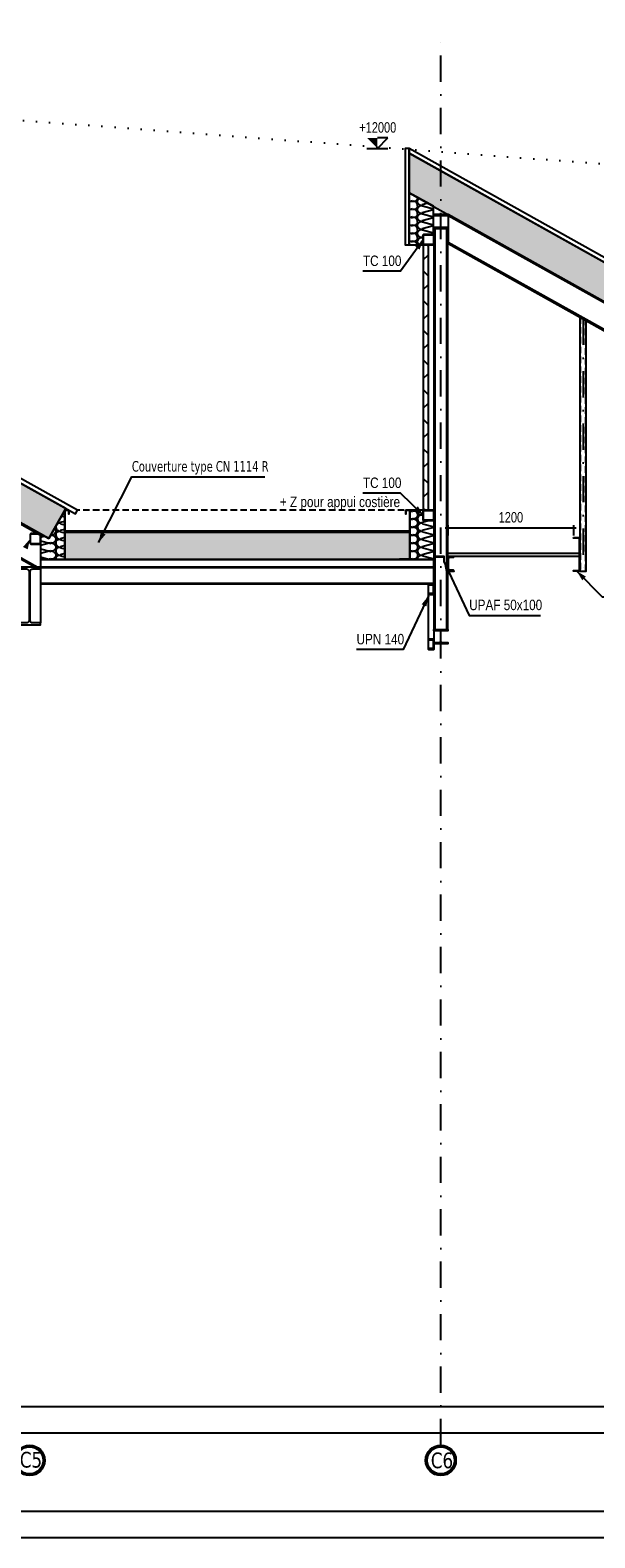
# Model space of a CAD drawing. Extents: x 293186 to 369035, y -341273 to -122059.
# Tile 28 of 64: x 313936 to 319320, y -247460 to -233082. Entities that reach past the tile are written whole.
import ezdxf

# ---------------------------------------------------------------- set-up
doc = ezdxf.new("R2010")
doc.units = 0
doc.header["$LTSCALE"] = 50
for name, pattern in [('DASHDOT', [10, 5, -2.5, 0, -2.5]), ('DOT', [2.5, 0, -2.5]), ('HIDDEN', [1.875, 1.25, -0.625])]:
    doc.linetypes.add(name, pattern=pattern)
doc.layers.get('0').update_dxf_attribs({"color": 1, "linetype": 'CONTINUOUS'})
doc.layers.add('ECHELLE_1_50', color=7, linetype='CONTINUOUS')
doc.styles.add('ARIAL', font='txt')
doc.styles.add('TAHOMA', font='txt')

# ---------------------------------------------------------------- blocks, each defined once
blk = doc.blocks.new('CDWK_EXTR_2')
at = {"color": 0}
blk.add_solid([(0, 0), (2, 0.5), (2, -0.5)], dxfattribs=at)
blk = doc.blocks.new('*D186')
at = {"layer": 'ECHELLE_1_50', "color": 150}
for p, q in [((317147, -234209), (317345, -234209)), ((317247, -234209), (317347, -234109)), ((317347, -234109), (317247, -234109))]:
    blk.add_line(p, q, dxfattribs=at)
blk.add_solid([(317247, -234209), (317247, -234109), (317147, -234109)], dxfattribs=at)
at = {"layer": 'ECHELLE_1_50', "color": 26, "style": 'ARIAL', "width": 0.75}
blk.add_text('+12000', height=100, dxfattribs=at).set_placement((317074, -234059))
blk = doc.blocks.new('*D189')
at = {"layer": 'ECHELLE_1_50'}
h = blk.add_hatch(color=150, dxfattribs=at)
edge = h.paths.add_edge_path()
edge.add_arc((317917, -237827), 6.25, 0, 360)
h = blk.add_hatch(color=150, dxfattribs=at)
edge = h.paths.add_edge_path()
edge.add_arc((319117, -237827), 6.25, 0, 360)
at = {"layer": 'ECHELLE_1_50', "color": 150}
for p, q in [((317917, -237802), (317917, -237902)), ((319117, -237802), (319117, -237902)), ((317892, -237827), (319142, -237827))]:
    blk.add_line(p, q, dxfattribs=at)
at = {"layer": 'ECHELLE_1_50', "color": 26, "style": 'ARIAL', "width": 0.75}
blk.add_text('1200', height=100, dxfattribs=at).set_placement((318403, -237777))

msp = doc.modelspace()

# ---------------------------------------------------------------- hatches: boundary and pattern name
at = {"layer": 'ECHELLE_1_50', "linetype": 'CONTINUOUS'}
h = msp.add_hatch(dxfattribs=at)
h.set_pattern_fill('ISOL_01', color=32, angle=-29.1273, style=0, pattern_type=2)
h.set_pattern_definition([(-29.12733, (-6.43, 3.6), (160.6289, 288.26955), [14.731068, -40.26919]), (60.872675, (-25.62, 67.02), (-96.08984, 53.54296), [8.92532, -321.076155]), (60.872675, (133.86, 240.22), (-96.08984, 53.54296), [8.92532, -321.076155]), (75.805139, (79.414, 32.218), (64.5330104, 341.8140604), [203.26899, -1504.39779]), (45.94021, (81.704, 30.942), (-256.7232314, -234.7222694), [203.26899, -1504.39779]), (-13.872206, (6.434, -3.585), (-96.0898354, 53.5429595), [14.95042, -1239.24816]), (135.617563, (-6.434, 3.585), (-96.0898454, 53.5429416), [14.95042, -1239.24816]), (-13.872206, (187.725, 268.668), (-96.0898354, 53.5429595), [14.95042, -1239.24816]), (-44.382445, (215.108, 257.913), (96.0898383, -53.5429543), [14.95042, -1239.24816]), (1.836431, (20.95, -7.17), (-96.089857, 53.542967), [14.362885, -627.04466]), (119.908914, (-17.19, 14.08), (-96.0898526, 53.542975), [14.362885, -627.04466]), (1.836431, (173.37, 268.21), (-96.089857, 53.542967), [14.362885, -627.04466]), (-60.091082, (225.79, 247.456), (96.089856, -53.5429685), [14.362885, -627.04466]), (15.872675, (35.304, -6.71), (-96.089865, 53.542973), [12.21431, -454.47826]), (105.872675, (-24.28, 26.49), (-96.089865, 53.542973), [12.21431, -454.47826]), (15.872675, (161.62, 264.87), (-96.089865, 53.542973), [12.21431, -454.47826]), (-74.127325, (232.954, 235.006), (96.089865, -53.542973), [12.21431, -454.47826]), (27.182607, (47.05, -3.37), (-96.08986, 53.542956), [12.811615, -383.80078]), (94.562738, (-27.62, 38.24), (-96.089844, 53.542984), [12.811615, -383.80078]), (27.182607, (150.225, 259.01), (-96.08986, 53.542956), [12.811615, -383.80078]), (-85.437258, (236.295, 223.26), (96.089848, -53.542977), [12.811615, -383.80078]), (42.437723, (58.45, 2.48), (-96.089863, 53.542965), [16.29085, -331.56126]), (79.307626, (-28.64, 51.01), (-96.089858, 53.542975), [16.29085, -331.56126]), (42.437723, (138.2, 248.02), (-96.089863, 53.542965), [16.29085, -331.56126]), (-100.692374, (237.31, 210.49), (96.089858, -53.542975), [16.29085, -331.56126]), (54.53248, (-21.273, 74.816), (-417.3476747, -522.9961445), [11.87078, -984.22602]), (67.212869, (74.816, 21.273), (225.1679222, 630.0821022), [11.87078, -984.22602]), (234.532495, (133.857, 240.225), (417.3475354, 522.9962556), [11.87078, -984.22602]), (-112.787131, (133.857, 240.225), (-225.1679222, -630.0821022), [11.87078, -984.22602])])
h.paths.add_polyline_path([(314275, -237642), (306761, -233454), (306761, -233832), (314114, -237930)])
h = msp.add_hatch(dxfattribs=at)
h.set_pattern_fill('ISOL_01', color=32, angle=-29.2242, style=0, pattern_type=2)
h.set_pattern_definition([(-29.22421, (-6.43, 3.6), (161.11607, 287.99747), [14.731065, -40.26918]), (60.775793, (-25.5, 67.06), (-95.99915, 53.70535), [8.92532, -321.0761]), (60.775793, (134.26, 240), (-95.99915, 53.70535), [8.92532, -321.0761]), (75.7082573, (79.468, 32.083), (65.1108823, 341.7043907), [203.26895, -1504.39752]), (45.843328, (81.757, 30.803), (-257.1197116, -234.2877963), [203.26895, -1504.39752]), (-13.969088, (6.428, -3.596), (-95.9991445, 53.7053523), [14.95042, -1239.247935]), (135.520681, (-6.428, 3.596), (-95.9991546, 53.7053343), [14.95042, -1239.247935]), (-13.969088, (188.18, 268.35), (-95.9991445, 53.7053523), [14.95042, -1239.247935]), (-44.4793266, (215.544, 257.55), (95.9991474, -53.7053471), [14.95042, -1239.247935]), (1.73955, (20.936, -7.205), (-95.999166, 53.70536), [14.36288, -627.04454]), (119.812032, (-17.166, 14.11), (-95.999162, 53.705368), [14.36288, -627.04454]), (1.73955, (173.823, 267.914), (-95.999166, 53.70536), [14.36288, -627.04454]), (-60.187964, (226.21, 247.074), (95.999165, -53.705361), [14.36288, -627.04454]), (15.775793, (35.29, -6.77), (-95.999174, 53.705366), [12.21431, -454.47818]), (105.775793, (-24.236, 26.53), (-95.999174, 53.705366), [12.21431, -454.47818]), (15.775793, (162.07, 264.59), (-95.999174, 53.705366), [12.21431, -454.47818]), (-74.224207, (233.35, 234.61), (95.999174, -53.705366), [12.21431, -454.47818]), (27.085725, (47.05, -3.45), (-95.99917, 53.705348), [12.81161, -383.80071]), (94.465856, (-27.56, 38.29), (-95.999153, 53.705376), [12.81161, -383.80071]), (27.085725, (150.66, 258.76), (-95.99917, 53.705348), [12.81161, -383.80071]), (-85.53414, (236.67, 222.86), (95.999157, -53.70537), [12.81161, -383.80071]), (42.34084, (58.45, 2.39), (-95.999172, 53.705358), [16.29085, -331.5612]), (79.210745, (-28.55, 51.06), (-95.999167, 53.705368), [16.29085, -331.5612]), (42.34084, (138.62, 247.79), (-95.999172, 53.705358), [16.29085, -331.5612]), (-100.789255, (237.67, 210.08), (95.999167, -53.705368), [16.29085, -331.5612]), (54.435598, (-21.147, 74.852), (-418.2313406, -522.2896062), [11.87078, -984.22584]), (67.115987, (74.852, 21.147), (226.23297, 629.7003496), [11.87078, -984.22584]), (234.435613, (134.263, 239.998), (418.2312015, 522.2897176), [11.87078, -984.22584]), (-112.884013, (134.263, 239.998), (-226.23297, -629.7003496), [11.87078, -984.22584])])
h.paths.add_polyline_path([(323605, -237642), (317551, -234254), (317551, -234633), (323445, -237930)])
h = msp.add_hatch(dxfattribs=at)
h.set_pattern_fill('ISOL_01', color=32, angle=90, style=0, pattern_type=2)
h.set_pattern_definition([(90, (-3e-16, -5.13), (-230, 1e-14), [10.267062, -28.06628]), (180, (-32.11, -38.33), (-9e-15, -76.666661), [6.22065, -223.779355]), (180, (-191.67, 1e-14), (-9e-15, -76.666661), [6.22065, -223.779355]), (194.9324646, (-46.556, 37.42), (-229.99890134, -76.670866), [141.671697, -1048.51501]), (165.0675354, (-46.556, 39.247), (229.99890134, -76.670866), [141.671697, -1048.51501]), (105.2551193, (3e-16, 5.134), (-2.1e-06, -76.6666583), [10.419943, -863.714573]), (254.7448883, (-3e-16, -5.134), (1.23e-05, -76.6666583), [10.419943, -863.714573]), (105.2551193, (-227.258, 23.147), (-2.1e-06, -76.6666583), [10.419943, -863.714573]), (74.7448807, (-230, 43.467), (-2.1e-06, 76.6666583), [10.419943, -863.714573]), (120.963757, (-2.74, 15.186), (5e-07, -76.666674), [10.01045, -437.02918]), (239.03624, (-2.74, -15.243), (-5.6e-06, -76.666674), [10.01045, -437.02918]), (120.963757, (-222.108, 14.563), (5e-07, -76.666674), [10.01045, -437.02918]), (59.036243, (-227.26, 53.52), (5e-07, 76.666674), [10.01045, -437.02918]), (135, (-7.89, 23.77), (-5e-15, -76.666681), [8.512967, -316.756166]), (225, (-7.89, -23.77), (-1e-14, -76.666681), [8.512967, -316.756166]), (135, (-216.09, 8.544), (-5e-15, -76.666681), [8.512967, -316.756166]), (45, (-222.11, 62.104), (5e-15, 76.666681), [8.512967, -316.756166]), (146.309933, (-13.91, 29.79), (9e-06, -76.666672), [8.929267, -267.496325]), (213.690063, (-13.91, -29.79), (-1.4e-05, -76.666672), [8.929267, -267.496325]), (146.309933, (-208.66, 3.59), (9e-06, -76.666672), [8.929267, -267.496325]), (33.690067, (-216.09, 68.12), (9e-06, 76.666672), [8.929267, -267.496325]), (161.565048, (-21.34, 34.74), (4e-06, -76.666677), [11.35418, -231.087122]), (198.434952, (-21.34, -34.74), (-4e-06, -76.666677), [11.35418, -231.087122]), (161.565048, (-197.89, 1e-14), (4e-06, -76.666677), [11.35418, -231.087122]), (18.434952, (-208.66, 73.076), (4e-06, 76.666677), [11.35418, -231.087122]), (173.659805, (-38.333, -38.333), (460.0000316, -76.6666898), [8.273537, -685.97266]), (186.340195, (-38.333, 38.333), (-460.0000316, -76.6666898), [8.273537, -685.97266]), (353.6598206, (-191.667, 1e-14), (-460.000052, 76.6665672), [8.273537, -685.97266]), (6.340195, (-191.667, 1e-14), (460.0000316, 76.6666898), [8.273537, -685.97266])])
h.paths.add_polyline_path([(317551, -234633), (317551, -235129), (317690, -235129, -0.4142), (317684, -235123), (317684, -235035, -0.4142), (317690, -235029), (317734, -235029), (317778, -235029, -0.107855), (317781, -235029), (317781, -234761)])
h = msp.add_hatch(dxfattribs=at)
h.set_pattern_fill('ANSI37', color=141, scale=62.992127, style=0, pattern_type=2)
h.set_pattern_definition([(45, (0, 0), (141.42136, -141.42136), []), (-45, (0, 0), (141.42136, 141.42136), [])])
h.paths.add_polyline_path([(317734, -235129), (317684, -235129), (317684, -237659), (317734, -237659)])
h = msp.add_hatch(dxfattribs=at)
h.set_pattern_fill('ISOL_01', color=32, angle=-90, style=0, pattern_type=2)
h.set_pattern_definition([(-90, (-5e-09, 5.13), (230, 2e-07), [10.267062, -28.06628]), (6e-08, (32.11, 38.33), (-8e-08, 76.666661), [6.22065, -223.779355]), (6e-08, (191.67, 2e-07), (-8e-08, 76.666661), [6.22065, -223.779355]), (14.9324647, (46.556, -37.42), (229.99890126, 76.6708662), [141.671697, -1048.51501]), (-14.9324645, (46.556, -39.247), (-229.9989014, 76.67086575), [141.671697, -1048.51501]), (-74.7448806, (5e-09, -5.134), (2e-06, 76.6666583), [10.419943, -863.714573]), (74.7448884, (-5e-09, 5.134), (-1.23e-05, 76.6666583), [10.419943, -863.714573]), (-74.7448806, (227.258, -23.147), (2e-06, 76.6666583), [10.419943, -863.714573]), (-105.255119, (230, -43.467), (2.1e-06, -76.6666583), [10.419943, -863.714573]), (-59.036243, (2.74, -15.186), (-6e-07, 76.666674), [10.01045, -437.02918]), (59.03624, (2.74, 15.243), (5.5e-06, 76.666674), [10.01045, -437.02918]), (-59.036243, (222.108, -14.563), (-6e-07, 76.666674), [10.01045, -437.02918]), (-120.963757, (227.26, -53.52), (-4e-07, -76.666674), [10.01045, -437.02918]), (-45, (7.89, -23.77), (-8e-08, 76.666681), [8.512967, -316.756166]), (45, (7.89, 23.77), (-8e-08, 76.666681), [8.512967, -316.756166]), (-45, (216.09, -8.544), (-8e-08, 76.666681), [8.512967, -316.756166]), (-135, (222.11, -62.104), (8e-08, -76.666681), [8.512967, -316.756166]), (-33.690067, (13.91, -29.79), (-9e-06, 76.666672), [8.929267, -267.496325]), (33.690064, (13.91, 29.79), (1.4e-05, 76.666672), [8.929267, -267.496325]), (-33.690067, (208.66, -3.59), (-9e-06, 76.666672), [8.929267, -267.496325]), (-146.309933, (216.09, -68.12), (-9e-06, -76.666672), [8.929267, -267.496325]), (-18.434952, (21.34, -34.74), (-4e-06, 76.666677), [11.35418, -231.087122]), (18.434952, (21.34, 34.74), (4e-06, 76.666677), [11.35418, -231.087122]), (-18.434952, (197.89, 2e-07), (-4e-06, 76.666677), [11.35418, -231.087122]), (-161.565048, (208.66, -73.076), (-4e-06, -76.666677), [11.35418, -231.087122]), (-6.340195, (38.333, 38.333), (-460.0000316, 76.6666893), [8.273537, -685.97266]), (6.340195, (38.333, -38.333), (460.0000315, 76.6666902), [8.273537, -685.97266]), (173.6598206, (191.667, 2e-07), (460.000052, -76.6665668), [8.273537, -685.97266]), (-173.659805, (191.667, 2e-07), (-460.0000315, -76.6666902), [8.273537, -685.97266])])
h.paths.add_polyline_path([(314266, -238129), (314266, -237659), (314114, -237930), (314036, -237886), (314036, -238129)])
for points in [[(314366, -238129), (314266, -238129), (314266, -237859), (314266, -237659), (314306, -237659), (314306, -237699), (314305, -237699), (314305, -237659), (314266, -237659), (314266, -237859), (314266, -238128), (314366, -238128)], [(317457, -238129), (317557, -238129), (317557, -237859), (317557, -237659), (317517, -237659), (317517, -237699), (317517, -237699), (317517, -237659), (317556, -237659), (317556, -237859), (317556, -238128), (317457, -238128)]]:
    msp.add_hatch(color=3, dxfattribs=at).paths.add_polyline_path(points)
h = msp.add_hatch(dxfattribs=at)
h.set_pattern_fill('ISOL_01', color=32, angle=-90, style=0, pattern_type=2)
h.set_pattern_definition([(-90, (-3e-16, 5.13), (230, 1e-14), [10.267062, -28.06628]), (0, (32.11, 38.33), (0, 76.666661), [6.22065, -223.779355]), (0, (191.67, 1e-14), (0, 76.666661), [6.22065, -223.779355]), (14.9324646, (46.556, -37.42), (229.99890134, 76.670866), [141.671697, -1048.51501]), (-14.9324646, (46.556, -39.247), (-229.99890134, 76.670866), [141.671697, -1048.51501]), (-74.7448807, (3e-16, -5.134), (2.1e-06, 76.6666583), [10.419943, -863.714573]), (74.7448883, (-3e-16, 5.134), (-1.23e-05, 76.6666583), [10.419943, -863.714573]), (-74.7448807, (227.258, -23.147), (2.1e-06, 76.6666583), [10.419943, -863.714573]), (-105.2551193, (230, -43.467), (2.1e-06, -76.6666583), [10.419943, -863.714573]), (-59.036243, (2.74, -15.186), (-5e-07, 76.666674), [10.01045, -437.02918]), (59.03624, (2.74, 15.243), (5.6e-06, 76.666674), [10.01045, -437.02918]), (-59.036243, (222.108, -14.563), (-5e-07, 76.666674), [10.01045, -437.02918]), (-120.963757, (227.26, -53.52), (-5e-07, -76.666674), [10.01045, -437.02918]), (-45, (7.89, -23.77), (-5e-15, 76.666681), [8.512967, -316.756166]), (45, (7.89, 23.77), (5e-15, 76.666681), [8.512967, -316.756166]), (-45, (216.09, -8.544), (-5e-15, 76.666681), [8.512967, -316.756166]), (-135, (222.11, -62.104), (5e-15, -76.666681), [8.512967, -316.756166]), (-33.690067, (13.91, -29.79), (-9e-06, 76.666672), [8.929267, -267.496325]), (33.690063, (13.91, 29.79), (1.4e-05, 76.666672), [8.929267, -267.496325]), (-33.690067, (208.66, -3.59), (-9e-06, 76.666672), [8.929267, -267.496325]), (-146.309933, (216.09, -68.12), (-9e-06, -76.666672), [8.929267, -267.496325]), (-18.434952, (21.34, -34.74), (-4e-06, 76.666677), [11.35418, -231.087122]), (18.434952, (21.34, 34.74), (4e-06, 76.666677), [11.35418, -231.087122]), (-18.434952, (197.89, 1e-14), (-4e-06, 76.666677), [11.35418, -231.087122]), (-161.565048, (208.66, -73.076), (-4e-06, -76.666677), [11.35418, -231.087122]), (-6.340195, (38.333, 38.333), (-460.0000316, 76.6666898), [8.273537, -685.97266]), (6.340195, (38.333, -38.333), (460.0000316, 76.6666898), [8.273537, -685.97266]), (173.6598206, (191.667, 1e-14), (460.000052, -76.6665672), [8.273537, -685.97266]), (-173.659805, (191.667, 1e-14), (-460.0000316, -76.6666898), [8.273537, -685.97266])])
h.paths.add_polyline_path([(317787, -238129), (317787, -237758, -0.107855), (317784, -237759), (317778, -237759), (317696, -237759), (317690, -237759, -0.4142), (317684, -237753), (317684, -237665, -0.4142), (317690, -237659), (317695, -237659, -0.057981), (317696, -237659), (317557, -237659), (317557, -238129)])
h = msp.add_hatch(dxfattribs=at)
h.set_pattern_fill('ISOL_01', color=32, angle=0.0011, style=0, pattern_type=2)
h.set_pattern_definition([(0.00111, (-5.8, -0.0001), (-0.00503, 259.90477), [11.601993, -31.715478]), (90.001108, (-43.32, 36.29), (-86.634916, -0.001676), [7.02946, -252.87531]), (90.001108, (-0.004, 216.59), (-86.634916, -0.001676), [7.02946, -252.87531]), (104.933573, (42.284, 52.61), (-86.6446952, 259.90184986), [160.091954, -1184.843695]), (75.0686437, (44.349, 52.61), (-86.6346403, -259.9052017), [160.091954, -1184.843695]), (15.2562276, (5.8, 0.0001), (-86.634913, -0.0016735), [11.77475, -976.01537]), (164.7459966, (-5.8, -0.0001), (-86.634913, -0.0016897), [11.77475, -976.01537]), (15.2562276, (26.152, 256.807), (-86.634913, -0.0016735), [11.77475, -976.01537]), (-15.254011, (49.113, 259.906), (86.634913, 0.0016781), [11.77475, -976.01537]), (30.964865, (17.16, 3.1), (-86.6349307, -0.0016764), [11.312017, -493.852033]), (149.037348, (-17.225, 3.1), (-86.6349307, -0.0016695), [11.312017, -493.852033]), (30.964865, (16.45, 250.987), (-86.6349307, -0.0016764), [11.312017, -493.852033]), (-30.962648, (60.473, 256.81), (86.6349307, 0.001675), [11.312017, -493.852033]), (45.001108, (26.86, 8.92), (-86.634939, -0.001676), [9.61983, -357.941034]), (135.001108, (-26.86, 8.92), (-86.634939, -0.001676), [9.61983, -357.941034]), (45.001108, (9.65, 244.185), (-86.634939, -0.001676), [9.61983, -357.941034]), (-44.998892, (70.173, 250.99), (86.634939, 0.001676), [9.61983, -357.941034]), (56.31104, (33.66, 15.72), (-86.634928, -0.001686), [10.09026, -302.27639]), (123.691172, (-33.66, 15.72), (-86.634928, -0.00166), [10.09026, -302.27639]), (56.31104, (4.05, 235.79), (-86.634928, -0.001686), [10.09026, -302.27639]), (-56.308824, (76.976, 244.186), (86.634928, 0.001666), [10.09026, -302.27639]), (71.566157, (39.26, 24.12), (-86.634935, -0.00168), [12.83046, -261.13324]), (108.43606, (-39.26, 24.115), (-86.634935, -0.001671), [12.83046, -261.13324]), (71.566157, (-0.004, 223.62), (-86.634935, -0.00168), [12.83046, -261.13324]), (-71.56394, (82.57, 235.79), (86.634935, 0.001671), [12.83046, -261.13324]), (83.660914, (-43.318, 43.317), (-86.6248936, -519.811246), [9.34927, -775.163326]), (96.341303, (43.317, 43.318), (-86.6450034, 519.8078944), [9.34927, -775.163326]), (263.660929, (-0.004, 216.587), (86.6247552, 519.8112691), [9.34927, -775.163326]), (-83.658697, (-0.004, 216.587), (86.6450034, -519.8078944), [9.34927, -775.163326])])
h.paths.add_polyline_path([(317556, -237869), (314266, -237869), (314266, -238129), (317556, -238129)])

# ---------------------------------------------------------------- linework, layer by layer
at = {"layer": 'ECHELLE_1_50', "color": 158, "linetype": 'DASHDOT'}
msp.add_line((317851, -246576), (317851, -233104), dxfattribs=at)
at = {"layer": 'ECHELLE_1_50', "color": 146, "linetype": 'DOT'}
msp.add_line((306761, -233409), (328361, -235029), dxfattribs=at)
at = {"layer": 'ECHELLE_1_50', "color": 146, "linetype": 'CONTINUOUS'}
for p, q in [((307131, -234051), (314036, -237898)), ((307131, -234369), (314010, -238203)), ((323366, -237897), (317921, -234851)), ((317921, -235103), (323366, -238149))]:
    msp.add_line(p, q, dxfattribs=at)
at = {"layer": 'ECHELLE_1_50', "color": 5, "linetype": 'CONTINUOUS'}
for p, q in [((317793, -234973), (317793, -238799)), ((317909, -238799), (317909, -234973))]:
    msp.add_line(p, q, dxfattribs=at)
at = {"layer": 'ECHELLE_1_50', "color": 54, "linetype": 'HIDDEN'}
for p, q in [((319180, -235819), (319180, -238240)), ((319234, -238240), (319234, -235849))]:
    msp.add_line(p, q, dxfattribs=at)
at = {"layer": 'ECHELLE_1_50', "color": 54, "linetype": 'DASHDOT'}
msp.add_line((319207, -235834), (319207, -238240), dxfattribs=at)
at = {"layer": 'ECHELLE_1_50', "color": 32, "linetype": 'HIDDEN'}
msp.add_line((317784, -237659), (314388, -237659), dxfattribs=at)
at = {"layer": 'ECHELLE_1_50', "color": 22}
for p, q in [((317784, -238210, 2540), (314036, -238210, 2540)), ((314036, -238355, 2540), (317784, -238355, 2540))]:
    msp.add_line(p, q, dxfattribs=at)
at = {"layer": 'ECHELLE_1_50', "color": 141}
msp.add_line((314036, -238220), (314036, -238735), dxfattribs=at)
at = {"layer": 'ECHELLE_1_50', "color": 32, "linetype": 'CONTINUOUS'}
for points in [[(293186, -205510), (368085, -205510), (368085, -247460), (293186, -247460), (293186, -205510)], [(293436, -205760), (367835, -205760), (367835, -247210), (293436, -247210), (293436, -205760)]]:
    msp.add_lwpolyline(points, dxfattribs=at)
for points in [[(314388, -237659), (306761, -233409), (306761, -233454), (314368, -237694)], [(314275, -237642), (306761, -233454), (306761, -233832), (314114, -237930)], [(323715, -237657), (317551, -234209), (317551, -234254), (323696, -237692)], [(323605, -237642), (317551, -234254), (317551, -234633), (323445, -237930)], [(314266, -238129), (314266, -237659), (314114, -237930), (314036, -237886), (314036, -238129)], [(317556, -237869), (317556, -237859), (314266, -237859), (314266, -237869)], [(317556, -237869), (314266, -237869), (314266, -238129), (317556, -238129)], [(314036, -238129), (314036, -238203), (317784, -238203), (317784, -238129)]]:
    msp.add_lwpolyline(points, close=True, dxfattribs=at)
at = {"layer": 'ECHELLE_1_50', "color": 146, "linetype": 'CONTINUOUS'}
for points in [[(314036, -237886), (307131, -234038), (307131, -234382), (313988, -238203)], [(317921, -235115), (323366, -238161), (323366, -237886), (317921, -234840), (317921, -235115)]]:
    msp.add_lwpolyline(points, dxfattribs=at)
at = {"layer": 'ECHELLE_1_50', "color": 32, "linetype": 'CONTINUOUS'}
for points in [[(317551, -234633), (317551, -235129), (317690, -235129, -0.4142), (317684, -235123), (317684, -235035, -0.4142), (317690, -235029), (317734, -235029), (317778, -235029, -0.107855), (317781, -235029), (317781, -234761)], [(317787, -238129), (317787, -237758, -0.107855), (317784, -237759), (317778, -237759), (317696, -237759), (317690, -237759, -0.4142), (317684, -237753), (317684, -237665, -0.4142), (317690, -237659), (317695, -237659, -0.057981), (317696, -237659), (317557, -237659), (317557, -238129)]]:
    msp.add_lwpolyline(points, format="xyb", close=True, dxfattribs=at)
at = {"layer": 'ECHELLE_1_50', "color": 5, "linetype": 'CONTINUOUS'}
for points in [[(317853, -234952), (317853, -234860, -0.414214), (317865, -234848), (317921, -234848), (317921, -234840), (317889, -234840), (317889, -234840), (317813, -234840), (317813, -234840), (317781, -234840), (317781, -234848), (317836, -234848, -0.414214), (317848, -234860), (317848, -234952, -0.414214), (317836, -234964), (317781, -234964), (317781, -234973)], [(317781, -234973), (317921, -234973), (317921, -234964), (317865, -234964, -0.414214), (317853, -234952)], [(317853, -238911), (317853, -238819, -0.414214), (317865, -238807), (317921, -238807), (317921, -238799), (317889, -238799), (317889, -238799), (317813, -238799), (317813, -238799), (317781, -238799), (317781, -238807), (317836, -238807, -0.414214), (317848, -238819), (317848, -238911, -0.414214), (317836, -238923), (317781, -238923), (317781, -238932)], [(317781, -238932), (317921, -238932), (317921, -238923), (317865, -238923, -0.414214), (317853, -238911)]]:
    msp.add_lwpolyline(points, format="xyb", dxfattribs=at)
at = {"layer": 'ECHELLE_1_50', "color": 7, "linetype": 'CONTINUOUS'}
for points in [[(317687, -235079), (317468, -235381), (317109, -235381)], [(314587, -237969), (314906, -237341), (316174, -237341)], [(317687, -237709), (317468, -237498), (317109, -237498)], [(317879, -238150), (318122, -238663), (318802, -238663)], [(319147, -238240), (319391, -238485), (320160, -238485)], [(317734, -238477), (317492, -238989), (317048, -238989)]]:
    msp.add_lwpolyline(points, dxfattribs=at)
at = {"layer": 'ECHELLE_1_50', "color": 54, "linetype": 'CONTINUOUS'}
for points in [[(317734, -235029), (317690, -235029, 0.4142), (317684, -235035), (317684, -235123, 0.4142), (317690, -235129)], [(317734, -235126), (317690, -235126, -0.4142), (317687, -235123), (317687, -235035, -0.4142), (317690, -235032), (317734, -235032)], [(317690, -235129), (317778, -235129, 0.4142), (317784, -235123), (317784, -235035, 0.4142), (317778, -235029), (317734, -235029)], [(317734, -235032), (317778, -235032, -0.4142), (317781, -235035), (317781, -235123, -0.4142), (317778, -235126), (317734, -235126)], [(317734, -237659), (317690, -237659, 0.4142), (317684, -237665), (317684, -237753, 0.4142), (317690, -237759)], [(317734, -237756), (317690, -237756, -0.4142), (317687, -237753), (317687, -237665, -0.4142), (317690, -237662), (317734, -237662)], [(317690, -237759), (317778, -237759, 0.4142), (317784, -237753), (317784, -237665, 0.4142), (317778, -237659), (317734, -237659)], [(317734, -237662), (317778, -237662, -0.4142), (317781, -237665), (317781, -237753, -0.4142), (317778, -237756), (317734, -237756)], [(313986, -237883), (313942, -237883, 0.4142), (313936, -237889), (313936, -237977, 0.4142), (313942, -237983)], [(313986, -237980), (313942, -237980, -0.4142), (313939, -237977), (313939, -237889, -0.4142), (313942, -237886), (313986, -237886)], [(313942, -237983), (314030, -237983, 0.4142), (314036, -237977), (314036, -237889, 0.4142), (314030, -237883), (313986, -237883)], [(313986, -237886), (314030, -237886, -0.4142), (314033, -237889), (314033, -237977, -0.4142), (314030, -237980), (313986, -237980)]]:
    msp.add_lwpolyline(points, format="xyb", dxfattribs=at)
at = {"layer": 'ECHELLE_1_50', "color": 5, "linetype": 'CONTINUOUS'}
msp.add_lwpolyline([(317917, -238799), (317917, -234973), (317784, -234973), (317784, -238799), (317917, -238799)], dxfattribs=at)
at = {"layer": 'ECHELLE_1_50', "color": 141, "linetype": 'CONTINUOUS'}
msp.add_lwpolyline([(317734, -235129), (317684, -235129), (317684, -237659), (317734, -237659)], close=True, dxfattribs=at)
at = {"layer": 'ECHELLE_1_50', "color": 54, "linetype": 'CONTINUOUS'}
msp.add_lwpolyline([(319177, -235817), (319177, -238240), (319237, -238240), (319237, -235851)], dxfattribs=at)
at = {"layer": 'ECHELLE_1_50', "color": 3, "linetype": 'CONTINUOUS', "elevation": 2540}
for points in [[(314366, -238129), (314266, -238129), (314266, -237859), (314266, -237659), (314306, -237659), (314306, -237699), (314305, -237699), (314305, -237659), (314266, -237659), (314266, -237859), (314266, -238128), (314366, -238128)], [(317457, -238129), (317557, -238129), (317557, -237859), (317557, -237659), (317517, -237659), (317517, -237699), (317517, -237699), (317517, -237659), (317556, -237659), (317556, -237859), (317556, -238128), (317457, -238128)]]:
    msp.add_lwpolyline(points, close=True, dxfattribs=at)
at = {"layer": 'ECHELLE_1_50', "color": 5, "linetype": 'CONTINUOUS'}
msp.add_lwpolyline([(319117, -237920), (319177, -237920), (319177, -238240), (319117, -238240), (319117, -238235), (319172, -238235), (319172, -237925), (319117, -237925)], close=True, dxfattribs=at)
at = {"layer": 'ECHELLE_1_50', "color": 5, "linetype": 'CONTINUOUS', "elevation": 2540}
msp.add_lwpolyline([(317784, -238150), (317789, -238150), (317789, -238105), (317879, -238105), (317879, -238150), (317884, -238150), (317884, -238100), (317784, -238100)], close=True, dxfattribs=at)
at = {"layer": 'ECHELLE_1_50', "color": 5, "linetype": 'CONTINUOUS'}
msp.add_lwpolyline([(317917, -238240), (317977, -238240), (317977, -238238, 0.414214), (317972, -238233), (317934, -238229, -0.414214), (317924, -238219), (317924, -238170), (317924, -238122, -0.414214), (317934, -238112), (317972, -238108, 0.414215), (317977, -238103), (317977, -238100), (317952, -238100), (317917, -238100)], format="xyb", close=True, dxfattribs=at)
at = {"layer": 'ECHELLE_1_50', "color": 141, "linetype": 'CONTINUOUS'}
for points in [[(314036, -238203), (313826, -238203), (313826, -238220), (313901, -238220, -0.414214), (313925, -238244)], [(313925, -238244), (313925, -238711, -0.414214), (313901, -238735), (313826, -238735), (313826, -238753), (313871, -238753), (313991, -238753), (314036, -238753), (314036, -238735), (313960, -238735, -0.414214), (313936, -238711), (313936, -238244, -0.414214), (313960, -238220), (314036, -238220), (314036, -238203)]]:
    msp.add_lwpolyline(points, format="xyb", dxfattribs=at)
at = {"layer": 'ECHELLE_1_50', "color": 22, "elevation": 2540}
msp.add_lwpolyline([(314036, -238363), (317784, -238363), (317784, -238203), (314036, -238203), (314036, -238363)], dxfattribs=at)
at = {"layer": 'ECHELLE_1_50', "color": 146, "linetype": 'CONTINUOUS'}
for points in [[(317784, -238363), (317754, -238363), (317734, -238363), (317734, -238371), (317770, -238371, -0.414), (317779, -238380)], [(317779, -238380), (317779, -238446, -0.414), (317770, -238454), (317734, -238454), (317734, -238463), (317784, -238463), (317784, -238363)]]:
    msp.add_lwpolyline(points, format="xyb", dxfattribs=at)
msp.add_lwpolyline([(317734, -238363), (317784, -238363), (317784, -238988), (317734, -238988)], close=True, dxfattribs=at)
at = {"layer": 'ECHELLE_1_50', "color": 146, "linetype": 'HIDDEN'}
for points in [[(317784, -238888), (317754, -238888), (317734, -238888), (317734, -238896), (317770, -238896, -0.414), (317779, -238905)], [(317779, -238905), (317779, -238971, -0.414), (317770, -238979), (317734, -238979), (317734, -238988), (317784, -238988), (317784, -238888)]]:
    msp.add_lwpolyline(points, format="xyb", dxfattribs=at)
at = {"layer": 'ECHELLE_1_50', "color": 9, "linetype": 'CONTINUOUS'}
msp.add_lwpolyline([(294166, -246459), (334316, -246459), (334316, -246209), (294166, -246209)], close=True, dxfattribs=at)
at = {"layer": 'ECHELLE_1_50', "color": 158, "linetype": 'CONTINUOUS'}
for centre, radius in [((313931, -246721), 145), ((317851, -246721), 145), ((313931, -246721), 130), ((317851, -246721), 130)]:
    msp.add_circle(centre, radius, dxfattribs=at)
at = {"layer": 'ECHELLE_1_50', "color": 32, "linetype": 'CONTINUOUS'}
msp.add_3dface([(317551, -234209, 2540), (317511, -234209, 2540), (317511, -235129, 2540), (317551, -235129, 2540)], dxfattribs=at)
at = {"layer": 'ECHELLE_1_50', "color": 7, "linetype": 'CONTINUOUS'}
msp.add_3dface([(317917, -238070, 2540), (319177, -238070, 2540), (319177, -238100, 2540), (317917, -238100, 2540)], dxfattribs=at)

# ---------------------------------------------------------------- block references
at = {"layer": 'ECHELLE_1_50', "color": 0}
for name in ['*D186', '*D189']:
    msp.add_blockref(name, (0, 0), dxfattribs=at)
at = {"layer": 'ECHELLE_1_50', "color": 7, "linetype": 'CONTINUOUS', "xscale": 50, "yscale": 50, "zscale": 50}
for p, rotation in [((317687, -235079), 234.07020283), ((317687, -237709), 136.04448194), ((313936, -237933), 242.51933697), ((314587, -237969), 63.07234059), ((317879, -238150), 295.3357147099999), ((319147, -238240), 314.89657402), ((317734, -238477), 244.66428529)]:
    msp.add_blockref('CDWK_EXTR_2', p, dxfattribs=dict(at, rotation=rotation))

# ---------------------------------------------------------------- texts
at = {"layer": 'ECHELLE_1_50', "color": 7, "style": 'ARIAL', "width": 0.8}
for s, p in [('TC 100', (317109, -235331)), ('TC 100', (317109, -237448)), ('+ Z pour appui costière', (316317, -237630)), ('UPAF 50x100', (318122, -238613)), ('UPN 140', (317048, -238939))]:
    msp.add_text(s, height=100, dxfattribs=at).set_placement(p)
at = {"layer": 'ECHELLE_1_50', "color": 32, "style": 'TAHOMA', "width": 0.8}
msp.add_text('Couverture type CN 1114 R', height=100, dxfattribs=at).set_placement((314906, -237291))
at = {"layer": 'ECHELLE_1_50', "color": 96, "style": 'TAHOMA', "width": 0.9}
for s, p in [('C5', (313837, -246790)), ('C6', (317756, -246796))]:
    msp.add_text(s, height=150, dxfattribs=at).set_placement(p)

doc.saveas('drawing.dxf')
